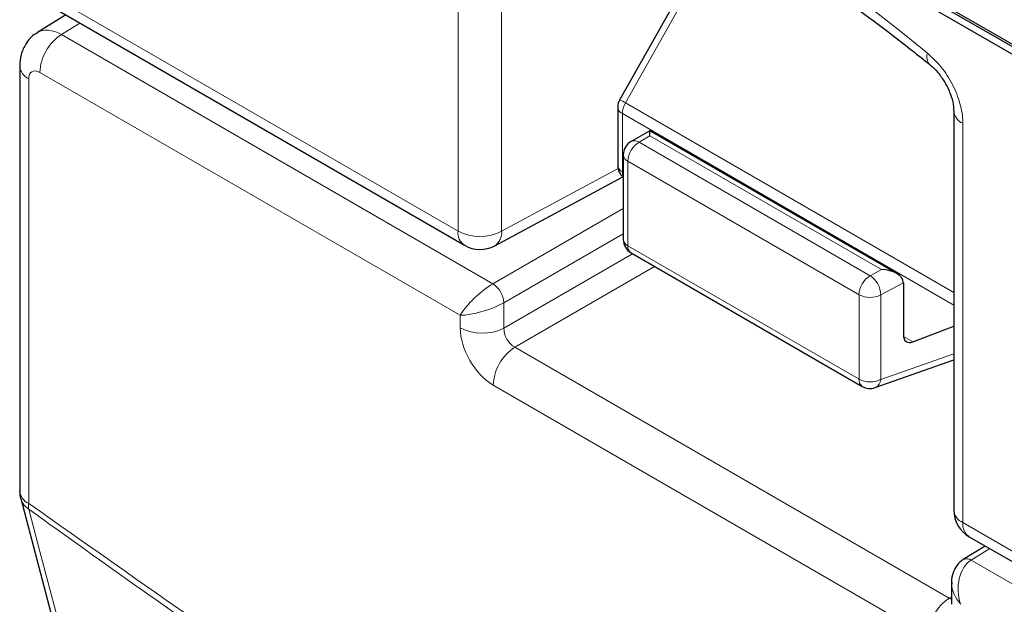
# Paper-space layout 'Blatt2' of a CAD drawing. Header units: millimetres. Extents: x 5 to 418, y 2 to 292.
# Tile 13 of 60: x 83.4 to 96.07, y 168.61 to 176.13. Entities that reach past the tile are written whole.
import ezdxf

# ---------------------------------------------------------------- set-up
doc = ezdxf.new("R2010")
doc.units = ezdxf.units.MM

psp = doc.layouts.new('Blatt2')

# ---------------------------------------------------------------- linework, layer by layer
at = {"color": 7, "linetype": 'Continuous', "lineweight": 25}
for p, q in [((85.186, 182.03), (99.328, 173.865)), ((88.807, 180.037), (99.328, 173.963)), ((88.835, 180.054), (99.357, 173.98)), ((92.428, 177.426), (91.119, 175.105)), ((83.737, 176.34), (89.121, 173.232)), ((83.99, 176.194), (83.625, 175.968)), ((83.396, 175.537), (83.396, 170.075)), ((91.093, 175.007), (91.093, 174.258)), ((95.416, 174.964), (95.416, 169.828)), ((91.503, 174.705), (91.264, 174.567)), ((94.682, 172.869), (91.503, 174.705)), ((91.164, 174.394), (91.164, 173.307)), ((89.51, 173.226), (91.157, 174.111)), ((91.264, 173.134), (94.239, 171.417)), ((94.768, 172.75), (94.768, 172.082)), ((94.89, 171.989), (95.416, 172.192)), ((94.405, 171.402), (95.416, 171.757)), ((83.409, 169.973), (87.214, 155.578)), ((95.616, 169.482), (101, 166.374)), ((95.819, 169.364), (95.539, 169.191)), ((95.388, 168.893), (95.388, 168.614))]:
    psp.add_line(p, q, dxfattribs=at)
at = {"color": 7, "linetype": 'Continuous', "lineweight": 18}
for p, q in [((89.038, 173.415), (89.038, 178.551)), ((89.598, 178.548), (89.598, 173.412)), ((92.502, 177.386), (91.193, 175.064)), ((83.654, 176.523), (89.038, 173.415)), ((84.17, 176.09), (83.932, 175.943)), ((83.932, 175.943), (89.485, 172.737)), ((83.513, 175.374), (83.513, 169.911)), ((89.066, 172.332), (83.654, 175.456)), ((91.193, 175.064), (95.416, 172.626)), ((91.152, 174.925), (95.416, 172.463)), ((91.152, 174.925), (91.152, 174.176)), ((95.533, 174.801), (95.533, 169.665)), ((91.505, 174.639), (91.366, 174.559)), ((94.485, 172.919), (91.505, 174.639)), ((91.366, 174.559), (94.341, 172.841)), ((94.197, 172.595), (91.222, 174.312)), ((91.222, 174.312), (91.222, 173.226)), ((89.598, 173.412), (91.097, 174.218)), ((91.152, 174.176), (91.164, 174.169)), ((89.485, 172.737), (91.164, 173.707)), ((91.164, 173.38), (89.626, 172.492)), ((91.222, 173.226), (94.197, 171.509)), ((89.626, 172.166), (91.284, 173.123)), ((91.567, 172.959), (89.768, 171.921)), ((94.341, 172.841), (94.485, 172.919)), ((94.768, 172.75), (94.478, 172.594)), ((94.197, 171.509), (94.197, 172.595)), ((94.478, 172.594), (94.478, 171.507)), ((89.626, 172.492), (89.626, 172.166)), ((89.066, 172.169), (89.066, 172.332)), ((94.769, 172.059), (94.89, 171.989)), ((89.768, 171.921), (95.359, 168.693)), ((94.478, 171.507), (95.416, 171.837)), ((95.081, 168.206), (89.49, 171.434)), ((95.533, 169.665), (100.917, 166.557)), ((95.879, 169.33), (95.642, 169.183)), ((95.642, 169.183), (101.195, 165.977)), ((95.359, 168.693), (95.388, 168.711))]:
    psp.add_line(p, q, dxfattribs=at)
at = {"color": 7, "linetype": 'Continuous', "lineweight": 18, "flags": 128}
psp.add_lwpolyline([(83.513, 169.838), (83.657, 169.293), (84.233, 167.114), (86.537, 158.397), (87.318, 155.444)], dxfattribs=at)
at = {"color": 7, "linetype": 'Continuous', "lineweight": 18}
for centre, radius, start, end in [((82.856, 160.982), 19.134, 50.3038, 69.7015), ((84.27, 175.427), 0.616, 123.2297, 177.3477), ((95.215, 175.657), 0.146, 160.8676, 224.0624), ((83.587, 175.551), 0.192, 184.0936, 247.1944), ((91.189, 175.014), 0.0961, 184.1293, 247.1908), ((90.255, 173.433), 1.882, 60.0865, 62.6603), ((91.44, 174.915), 0.289, 148.8563, 178.0435), ((95.607, 174.978), 0.192, 183.6006, 247.2434), ((91.529, 174.299), 0.307, 121.9772, 177.4454), ((91.308, 174.473), 0.104, 55.6476, 114.8655), ((91.262, 174.403), 0.0988, 185.0787, 246.2415), ((91.189, 174.265), 0.0961, 184.1293, 247.1908), ((91.28, 174.171), 0.128, 177.9594, 205.2133), ((89.228, 173.391), 0.192, 172.814, 235.8738), ((89.321, 173.962), 0.616, 242.6565, 296.7662), ((89.399, 173.393), 0.2, 303.6566, 5.5302), ((91.262, 173.316), 0.0988, 185.0787, 246.2415), ((91.322, 173.216), 0.101, 174.3555, 234.3323), ((94.503, 172.581), 0.307, 121.9772, 177.4454), ((94.17, 172.586), 0.307, 1.4471, 56.2436), ((89.31, 172.473), 0.317, 3.5222, 56.4778), ((94.339, 172.869), 0.308, 242.6565, 296.7662), ((89.349, 172.716), 0.616, 242.6565, 296.7662), ((90.105, 171.405), 0.616, 123.2297, 177.3477), ((94.339, 171.782), 0.308, 242.6565, 296.7662), ((94.297, 171.499), 0.101, 174.3555, 234.3323), ((94.354, 171.514), 0.124, 294.3783, 356.6373), ((83.592, 170.092), 0.198, 185.0787, 246.2415), ((83.627, 170.034), 0.226, 195.7134, 239.8477), ((83.782, 169.876), 0.272, 172.5246, 188.0684), ((95.613, 169.846), 0.198, 185.0787, 246.2415), ((95.73, 169.643), 0.198, 173.763, 234.9248), ((95.584, 169.101), 0.1, 54.4735, 116.3419), ((95.697, 168.177), 0.616, 123.2297, 177.3477)]:
    psp.add_arc(centre, radius, start, end, dxfattribs=at)
at = {"color": 7, "linetype": 'Continuous', "lineweight": 25}
for centre, radius, start, end in [((91.293, 175.007), 0.2, 150.5774, 180), ((91.364, 174.394), 0.2, 119.9972, 180), ((91.293, 174.258), 0.2, 180, 229.7258), ((89.321, 173.578), 0.4, 240.0027, 298.2656), ((91.364, 173.307), 0.2, 180, 240.0027), ((94.339, 171.59), 0.2, 240.0027, 289.3798), ((83.796, 170.075), 0.4, 180, 194.8064), ((95.816, 169.828), 0.4, 180, 240.0027)]:
    psp.add_arc(centre, radius, start, end, dxfattribs=at)
at = {"color": 7, "linetype": 'Continuous', "lineweight": 18}
for centre, major_axis, ratio, start_param, end_param in [((83.937, 175.456), (-0.31, 0.513), 0.577285, 5.486388, 6.284613), ((83.654, 175.292), (-0.1, 0.173), 0.577206, 5.498021, 7.068512), ((89.348, 172.495), (0.307, 0.283), 0.264838, 0.885369, 2.438712), ((89.348, 172.495), (0.399, 0.125), 0.264711, 3.844438, 5.397781), ((89.49, 171.924), (-0.3, 0.52), 0.577557, 0.785632, 2.356124), ((89.773, 172.087), (-0.1, 0.173), 0.618558, 0.785635, 2.356127), ((95.788, 168.778), (-0.053, 0.438), 0.71152, 0.311367, 1.86471), ((95.788, 168.778), (0.353, -0.265), 0.711499, 3.664378, 4.418325), ((95.364, 168.859), (-0.09, 0.179), 0.575107, 2.391031, 2.605162)]:
    psp.add_ellipse(centre, major_axis=major_axis, ratio=ratio, start_param=start_param, end_param=end_param, dxfattribs=at)
at = {"color": 7, "linetype": 'Continuous', "lineweight": 25}
for centre, major_axis, ratio, start_param, end_param in [((91.503, 174.474), (0, 0.231), 0.015248, 5.50652, 6.274383), ((94.482, 172.754), (0.285, -0.004), 0.577293, 0.017527, 1.570871), ((94.626, 172.831), (-0.1, 0.173), 0.577206, 3.92692, 3.944678), ((94.912, 172.162), (0.103, 0.172), 0.587369, 2.36515, 3.78643)]:
    psp.add_ellipse(centre, major_axis=major_axis, ratio=ratio, start_param=start_param, end_param=end_param, dxfattribs=at)
for points, knots in [([(89.645, 178.714), (89.835, 178.644), (90.388, 178.443), (91.318, 178.026), (92.431, 177.429), (93.546, 176.728), (94.439, 176.088), (94.957, 175.677), (95.109, 175.557)], [0, 0, 0, 0, 0.106109, 0.308603, 0.511101, 0.713584, 0.916095, 1, 1, 1, 1]), ([(83.631, 175.966), (83.621, 175.962), (83.557, 175.935), (83.477, 175.835), (83.407, 175.69), (83.399, 175.588), (83.396, 175.537)], [0, 0, 0, 0, 0.062383, 0.400489, 0.7071, 1, 1, 1, 1]), ([(95.109, 175.555), (95.113, 175.552), (95.145, 175.53), (95.216, 175.455), (95.305, 175.329), (95.375, 175.182), (95.412, 175.048), (95.414, 174.99), (95.415, 174.965)], [0, 0, 0, 0, 0.027249, 0.217947, 0.420667, 0.632806, 0.844533, 1, 1, 1, 1]), ([(95.539, 169.191), (95.509, 169.168), (95.451, 169.122), (95.403, 169.018), (95.383, 168.934), (95.39, 168.886), (95.392, 168.877)], [0, 0, 0, 0, 0.309312, 0.603282, 0.923148, 1, 1, 1, 1])]:
    psp.add_open_spline(points, degree=3, knots=knots, dxfattribs=at)
at = {"color": 7, "linetype": 'Continuous', "lineweight": 18}
for points, knots in [([(95.533, 174.801), (95.533, 174.807), (95.533, 174.886), (95.506, 175.054), (95.408, 175.302), (95.261, 175.535), (95.138, 175.648), (95.077, 175.705)], [0, 0, 0, 0, 0.019366, 0.2645085, 0.5096539, 0.7548276, 1, 1, 1, 1]), ([(83.513, 169.911), (84.975, 168.881), (87.906, 166.815), (92.311, 164.133), (96.706, 161.74), (99.605, 160.436), (101.058, 159.783)], [0, 0, 0, 0, 0.250822, 0.502682, 0.750834, 1, 1, 1, 1]), ([(101.077, 159.699), (99.629, 160.35), (96.726, 161.656), (93.313, 163.513), (90.373, 165.242), (87.912, 166.786), (85.461, 168.439), (83.997, 169.49), (83.513, 169.838)], [0, 0, 0, 0, 0.2481436, 0.4972894, 0.5811434, 0.7488807, 0.9169293, 1, 1, 1, 1])]:
    psp.add_open_spline(points, degree=3, knots=knots, dxfattribs=at)

doc.saveas('drawing.dxf')
